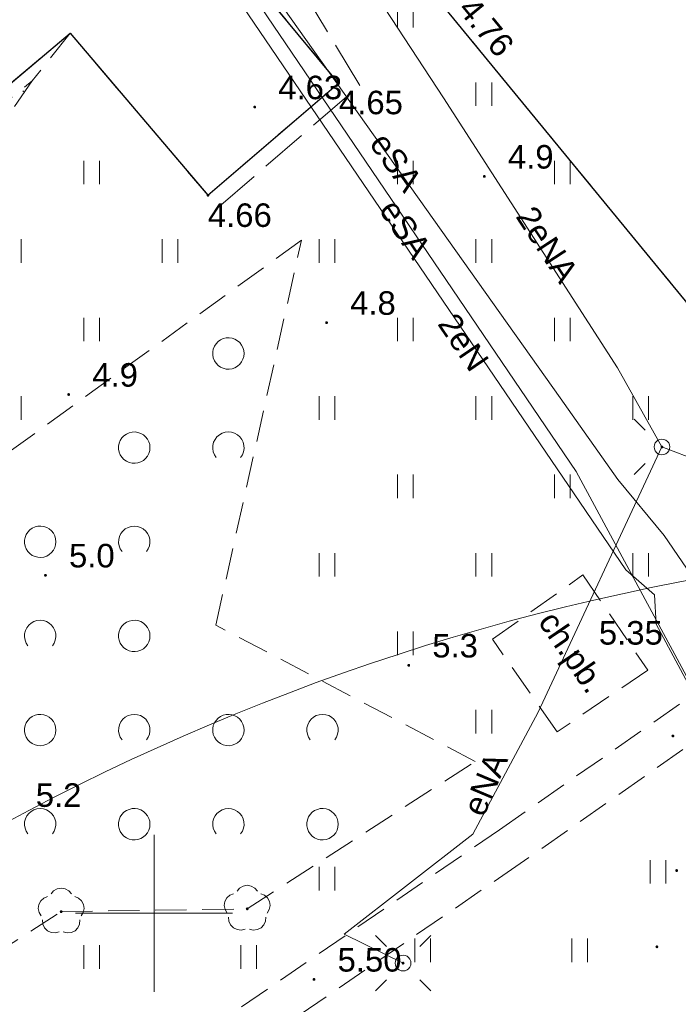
# Model space of a CAD drawing. Extents: x 5474185 to 5474933, y 5916077 to 5916824.
# Tile 178 of 256: x 5474646 to 5474667, y 5916297 to 5916328. Entities that reach past the tile are written whole.
import ezdxf
from ezdxf.enums import TextEntityAlignment as Align

# ---------------------------------------------------------------- set-up
doc = ezdxf.new("R2010")
doc.units = 0
doc.linetypes.add('PRZER2-1', pattern=[1.5, 1, -0.5])
doc.linetypes.add('PRZER3-1', pattern=[2, 1.5, -0.5])
for name, color, linetype, lineweight in [('GSLKRW', 253, 'CONTINUOUS', 25), ('GSPRDL', 253, 'CONTINUOUS', 18), ('GSPWPN', 253, 'CONTINUOUS', 13), ('GSPWPN_O', 253, 'CONTINUOUS', 13), ('GSPWPS', 253, 'CONTINUOUS', 13), ('GSPWPS_O', 253, 'CONTINUOUS', 13), ('GSSKOA', 253, 'CONTINUOUS', 18), ('GSSKOD', 253, 'CONTINUOUS', 18), ('GSSKOD_O', 253, 'CONTINUOUS', 18), ('GSSUTR', 254, 'CONTINUOUS', 18), ('GSSZAD', 254, 'CONTINUOUS', 18), ('GSSZSN', 254, 'CONTINUOUS', 18), ('GULEPR', 254, 'CONTINUOUS', 18), ('GULEPR_O', 254, 'CONTINUOUS', 18), ('GULTPR', 254, 'CONTINUOUS', 18), ('GUPELA', 254, 'CONTINUOUS', 18), ('GUPISN', 253, 'CONTINUOUS', 18), ('IS HP zasięg', 251, 'CONTINUOUS', 20), ('Ramka sekcyjna', 253, 'CONTINUOUS', 18)]:
    doc.layers.add(name, color=color, linetype=linetype, lineweight=lineweight)
doc.styles.add('Arial', font='arial.ttf')

msp = doc.modelspace()

# ---------------------------------------------------------------- hatches: boundary and pattern name
at = {"layer": 'GSPRDL'}
for points in [[(5474647.04, 5916300.005), (5474647.026094, 5916300.007202), (5474647.01355, 5916300.013594), (5474647.003594, 5916300.02355), (5474646.997202, 5916300.036094), (5474646.995, 5916300.05), (5474646.997202, 5916300.063906), (5474647.003594, 5916300.07645), (5474647.01355, 5916300.086406), (5474647.026094, 5916300.092798), (5474647.04, 5916300.095), (5474647.053906, 5916300.092798), (5474647.06645, 5916300.086406), (5474647.076406, 5916300.07645), (5474647.082798, 5916300.063906), (5474647.085, 5916300.05), (5474647.082798, 5916300.036094), (5474647.076406, 5916300.02355), (5474647.06645, 5916300.013594), (5474647.053906, 5916300.007202)], [(5474652.97, 5916300.095), (5474652.956094, 5916300.097202), (5474652.94355, 5916300.103594), (5474652.933594, 5916300.11355), (5474652.927202, 5916300.126094), (5474652.925, 5916300.14), (5474652.927202, 5916300.153906), (5474652.933594, 5916300.16645), (5474652.94355, 5916300.176406), (5474652.956094, 5916300.182798), (5474652.97, 5916300.185), (5474652.983906, 5916300.182798), (5474652.99645, 5916300.176406), (5474653.006406, 5916300.16645), (5474653.012798, 5916300.153906), (5474653.015, 5916300.14), (5474653.012798, 5916300.126094), (5474653.006406, 5916300.11355), (5474652.99645, 5916300.103594), (5474652.983906, 5916300.097202)]]:
    msp.add_hatch(color=256, dxfattribs=at).paths.add_polyline_path(points)
at = {"layer": 'GSPWPN'}
for points in [[(5474660.53, 5916323.435), (5474660.518353, 5916323.436533), (5474660.5075, 5916323.441029), (5474660.49818, 5916323.44818), (5474660.491029, 5916323.4575), (5474660.486533, 5916323.468353), (5474660.485, 5916323.48), (5474660.486533, 5916323.491647), (5474660.491029, 5916323.5025), (5474660.49818, 5916323.51182), (5474660.5075, 5916323.518971), (5474660.518353, 5916323.523467), (5474660.53, 5916323.525), (5474660.541647, 5916323.523467), (5474660.5525, 5916323.518971), (5474660.56182, 5916323.51182), (5474660.568971, 5916323.5025), (5474660.573467, 5916323.491647), (5474660.575, 5916323.48), (5474660.573467, 5916323.468353), (5474660.568971, 5916323.4575), (5474660.56182, 5916323.44818), (5474660.5525, 5916323.441029), (5474660.541647, 5916323.436533)], [(5474655.5, 5916318.775), (5474655.488353, 5916318.776533), (5474655.4775, 5916318.781029), (5474655.46818, 5916318.78818), (5474655.461029, 5916318.7975), (5474655.456533, 5916318.808353), (5474655.455, 5916318.82), (5474655.456533, 5916318.831647), (5474655.461029, 5916318.8425), (5474655.46818, 5916318.85182), (5474655.4775, 5916318.858971), (5474655.488353, 5916318.863467), (5474655.5, 5916318.865), (5474655.511647, 5916318.863467), (5474655.5225, 5916318.858971), (5474655.53182, 5916318.85182), (5474655.538971, 5916318.8425), (5474655.543467, 5916318.831647), (5474655.545, 5916318.82), (5474655.543467, 5916318.808353), (5474655.538971, 5916318.7975), (5474655.53182, 5916318.78818), (5474655.5225, 5916318.781029), (5474655.511647, 5916318.776533)], [(5474647.28, 5916316.485), (5474647.268353, 5916316.486533), (5474647.2575, 5916316.491029), (5474647.24818, 5916316.49818), (5474647.241029, 5916316.5075), (5474647.236533, 5916316.518353), (5474647.235, 5916316.53), (5474647.236533, 5916316.541647), (5474647.241029, 5916316.5525), (5474647.24818, 5916316.56182), (5474647.2575, 5916316.568971), (5474647.268353, 5916316.573467), (5474647.28, 5916316.575), (5474647.291647, 5916316.573467), (5474647.3025, 5916316.568971), (5474647.31182, 5916316.56182), (5474647.318971, 5916316.5525), (5474647.323467, 5916316.541647), (5474647.325, 5916316.53), (5474647.323467, 5916316.518353), (5474647.318971, 5916316.5075), (5474647.31182, 5916316.49818), (5474647.3025, 5916316.491029), (5474647.291647, 5916316.486533)], [(5474646.54, 5916310.725), (5474646.528353, 5916310.726533), (5474646.5175, 5916310.731029), (5474646.50818, 5916310.73818), (5474646.501029, 5916310.7475), (5474646.496533, 5916310.758353), (5474646.495, 5916310.77), (5474646.496533, 5916310.781647), (5474646.501029, 5916310.7925), (5474646.50818, 5916310.80182), (5474646.5175, 5916310.808971), (5474646.528353, 5916310.813467), (5474646.54, 5916310.815), (5474646.551647, 5916310.813467), (5474646.5625, 5916310.808971), (5474646.57182, 5916310.80182), (5474646.578971, 5916310.7925), (5474646.583467, 5916310.781647), (5474646.585, 5916310.77), (5474646.583467, 5916310.758353), (5474646.578971, 5916310.7475), (5474646.57182, 5916310.73818), (5474646.5625, 5916310.731029), (5474646.551647, 5916310.726533)], [(5474658.12, 5916307.855), (5474658.108353, 5916307.856533), (5474658.0975, 5916307.861029), (5474658.08818, 5916307.86818), (5474658.081029, 5916307.8775), (5474658.076533, 5916307.888353), (5474658.075, 5916307.9), (5474658.076533, 5916307.911647), (5474658.081029, 5916307.9225), (5474658.08818, 5916307.93182), (5474658.0975, 5916307.938971), (5474658.108353, 5916307.943467), (5474658.12, 5916307.945), (5474658.131647, 5916307.943467), (5474658.1425, 5916307.938971), (5474658.15182, 5916307.93182), (5474658.158971, 5916307.9225), (5474658.163467, 5916307.911647), (5474658.165, 5916307.9), (5474658.163467, 5916307.888353), (5474658.158971, 5916307.8775), (5474658.15182, 5916307.86818), (5474658.1425, 5916307.861029), (5474658.131647, 5916307.856533)], [(5474666.66, 5916301.315), (5474666.648353, 5916301.316533), (5474666.6375, 5916301.321029), (5474666.62818, 5916301.32818), (5474666.621029, 5916301.3375), (5474666.616533, 5916301.348353), (5474666.615, 5916301.36), (5474666.616533, 5916301.371647), (5474666.621029, 5916301.3825), (5474666.62818, 5916301.39182), (5474666.6375, 5916301.398971), (5474666.648353, 5916301.403467), (5474666.66, 5916301.405), (5474666.671647, 5916301.403467), (5474666.6825, 5916301.398971), (5474666.69182, 5916301.39182), (5474666.698971, 5916301.3825), (5474666.703467, 5916301.371647), (5474666.705, 5916301.36), (5474666.703467, 5916301.348353), (5474666.698971, 5916301.3375), (5474666.69182, 5916301.32818), (5474666.6825, 5916301.321029), (5474666.671647, 5916301.316533)], [(5474666.03, 5916298.885), (5474666.018353, 5916298.886533), (5474666.0075, 5916298.891029), (5474665.99818, 5916298.89818), (5474665.991029, 5916298.9075), (5474665.986533, 5916298.918353), (5474665.985, 5916298.93), (5474665.986533, 5916298.941647), (5474665.991029, 5916298.9525), (5474665.99818, 5916298.96182), (5474666.0075, 5916298.968971), (5474666.018353, 5916298.973467), (5474666.03, 5916298.975), (5474666.041647, 5916298.973467), (5474666.0525, 5916298.968971), (5474666.06182, 5916298.96182), (5474666.068971, 5916298.9525), (5474666.073467, 5916298.941647), (5474666.075, 5916298.93), (5474666.073467, 5916298.918353), (5474666.068971, 5916298.9075), (5474666.06182, 5916298.89818), (5474666.0525, 5916298.891029), (5474666.041647, 5916298.886533)]]:
    msp.add_hatch(color=256, dxfattribs=at).paths.add_polyline_path(points)
at = {"layer": 'GSPWPS'}
for points in [[(5474655.88, 5916326.405), (5474655.868353, 5916326.406533), (5474655.8575, 5916326.411029), (5474655.84818, 5916326.41818), (5474655.841029, 5916326.4275), (5474655.836533, 5916326.438353), (5474655.835, 5916326.45), (5474655.836533, 5916326.461647), (5474655.841029, 5916326.4725), (5474655.84818, 5916326.48182), (5474655.8575, 5916326.488971), (5474655.868353, 5916326.493467), (5474655.88, 5916326.495), (5474655.891647, 5916326.493467), (5474655.9025, 5916326.488971), (5474655.91182, 5916326.48182), (5474655.918971, 5916326.4725), (5474655.923467, 5916326.461647), (5474655.925, 5916326.45), (5474655.923467, 5916326.438353), (5474655.918971, 5916326.4275), (5474655.91182, 5916326.41818), (5474655.9025, 5916326.411029), (5474655.891647, 5916326.406533)], [(5474653.21, 5916325.645), (5474653.198353, 5916325.646533), (5474653.1875, 5916325.651029), (5474653.17818, 5916325.65818), (5474653.171029, 5916325.6675), (5474653.166533, 5916325.678353), (5474653.165, 5916325.69), (5474653.166533, 5916325.701647), (5474653.171029, 5916325.7125), (5474653.17818, 5916325.72182), (5474653.1875, 5916325.728971), (5474653.198353, 5916325.733467), (5474653.21, 5916325.735), (5474653.221647, 5916325.733467), (5474653.2325, 5916325.728971), (5474653.24182, 5916325.72182), (5474653.248971, 5916325.7125), (5474653.253467, 5916325.701647), (5474653.255, 5916325.69), (5474653.253467, 5916325.678353), (5474653.248971, 5916325.6675), (5474653.24182, 5916325.65818), (5474653.2325, 5916325.651029), (5474653.221647, 5916325.646533)], [(5474651.72, 5916322.835), (5474651.708353, 5916322.836533), (5474651.6975, 5916322.841029), (5474651.68818, 5916322.84818), (5474651.681029, 5916322.8575), (5474651.676533, 5916322.868353), (5474651.675, 5916322.88), (5474651.676533, 5916322.891647), (5474651.681029, 5916322.9025), (5474651.68818, 5916322.91182), (5474651.6975, 5916322.918971), (5474651.708353, 5916322.923467), (5474651.72, 5916322.925), (5474651.731647, 5916322.923467), (5474651.7425, 5916322.918971), (5474651.75182, 5916322.91182), (5474651.758971, 5916322.9025), (5474651.763467, 5916322.891647), (5474651.765, 5916322.88), (5474651.763467, 5916322.868353), (5474651.758971, 5916322.8575), (5474651.75182, 5916322.84818), (5474651.7425, 5916322.841029), (5474651.731647, 5916322.836533)], [(5474663.43, 5916308.265), (5474663.418353, 5916308.266533), (5474663.4075, 5916308.271029), (5474663.39818, 5916308.27818), (5474663.391029, 5916308.2875), (5474663.386533, 5916308.298353), (5474663.385, 5916308.31), (5474663.386533, 5916308.321647), (5474663.391029, 5916308.3325), (5474663.39818, 5916308.34182), (5474663.4075, 5916308.348971), (5474663.418353, 5916308.353467), (5474663.43, 5916308.355), (5474663.441647, 5916308.353467), (5474663.4525, 5916308.348971), (5474663.46182, 5916308.34182), (5474663.468971, 5916308.3325), (5474663.473467, 5916308.321647), (5474663.475, 5916308.31), (5474663.473467, 5916308.298353), (5474663.468971, 5916308.2875), (5474663.46182, 5916308.27818), (5474663.4525, 5916308.271029), (5474663.441647, 5916308.266533)], [(5474666.54, 5916305.605), (5474666.528353, 5916305.606533), (5474666.5175, 5916305.611029), (5474666.50818, 5916305.61818), (5474666.501029, 5916305.6275), (5474666.496533, 5916305.638353), (5474666.495, 5916305.65), (5474666.496533, 5916305.661647), (5474666.501029, 5916305.6725), (5474666.50818, 5916305.68182), (5474666.5175, 5916305.688971), (5474666.528353, 5916305.693467), (5474666.54, 5916305.695), (5474666.551647, 5916305.693467), (5474666.5625, 5916305.688971), (5474666.57182, 5916305.68182), (5474666.578971, 5916305.6725), (5474666.583467, 5916305.661647), (5474666.585, 5916305.65), (5474666.583467, 5916305.638353), (5474666.578971, 5916305.6275), (5474666.57182, 5916305.61818), (5474666.5625, 5916305.611029), (5474666.551647, 5916305.606533)], [(5474655.1, 5916297.845), (5474655.088353, 5916297.846533), (5474655.0775, 5916297.851029), (5474655.06818, 5916297.85818), (5474655.061029, 5916297.8675), (5474655.056533, 5916297.878353), (5474655.055, 5916297.89), (5474655.056533, 5916297.901647), (5474655.061029, 5916297.9125), (5474655.06818, 5916297.92182), (5474655.0775, 5916297.928971), (5474655.088353, 5916297.933467), (5474655.1, 5916297.935), (5474655.111647, 5916297.933467), (5474655.1225, 5916297.928971), (5474655.13182, 5916297.92182), (5474655.138971, 5916297.9125), (5474655.143467, 5916297.901647), (5474655.145, 5916297.89), (5474655.143467, 5916297.878353), (5474655.138971, 5916297.8675), (5474655.13182, 5916297.85818), (5474655.1225, 5916297.851029), (5474655.111647, 5916297.846533)]]:
    msp.add_hatch(color=256, dxfattribs=at).paths.add_polyline_path(points)
at = {"layer": 'GUPELA', "extrusion": (0, 0, -1)}
for points in [[(-5474666.192013, 5916314.815045), (-5474666.203788, 5916314.817164), (-5474666.214849, 5916314.822483), (-5474666.223417, 5916314.829862), (-5474666.230557, 5916314.840503), (-5474666.234323, 5916314.852223), (-5474666.234986, 5916314.861113), (-5474666.233117, 5916314.872881), (-5474666.228133, 5916314.883893), (-5474666.220065, 5916314.893482), (-5474666.211281, 5916314.89965), (-5474666.201881, 5916314.903403), (-5474666.188913, 5916314.904987), (-5474666.176551, 5916314.902943), (-5474666.165521, 5916314.89776), (-5474666.155236, 5916314.888574), (-5474666.148715, 5916314.877903), (-5474666.145468, 5916314.866476), (-5474666.14539, 5916314.854091), (-5474666.14813, 5916314.84351), (-5474666.153133, 5916314.834196), (-5474666.160459, 5916314.826054), (-5474666.169534, 5916314.819923), (-5474666.18018, 5916314.816084)], [(-5474657.942013, 5916298.365045), (-5474657.953788, 5916298.367164), (-5474657.964849, 5916298.372483), (-5474657.973417, 5916298.379862), (-5474657.980557, 5916298.390503), (-5474657.984323, 5916298.402223), (-5474657.984986, 5916298.411113), (-5474657.983117, 5916298.422881), (-5474657.978133, 5916298.433893), (-5474657.970065, 5916298.443482), (-5474657.961281, 5916298.44965), (-5474657.951881, 5916298.453403), (-5474657.938913, 5916298.454987), (-5474657.926551, 5916298.452943), (-5474657.915521, 5916298.44776), (-5474657.905236, 5916298.438574), (-5474657.898715, 5916298.427903), (-5474657.895468, 5916298.416476), (-5474657.89539, 5916298.404091), (-5474657.89813, 5916298.39351), (-5474657.903133, 5916298.384196), (-5474657.910459, 5916298.376054), (-5474657.919534, 5916298.369923), (-5474657.93018, 5916298.366084)]]:
    msp.add_hatch(color=256, dxfattribs=at).paths.add_polyline_path(points)

# ---------------------------------------------------------------- linework, layer by layer
at = {"layer": 'GSLKRW', "linetype": 'Continuous', "lineweight": 30}
for p, q in [((5474655.88, 5916326.45, 10.18), (5474645.95, 5916338.48, 10.18)), ((5474667.46, 5916318.88, 10.18), (5474659.16, 5916328.98, 10.18)), ((5474632.97, 5916316.03, 10.18), (5474647.33, 5916328.04, 10.18)), ((5474647.33, 5916328.04, 10.18), (5474651.72, 5916322.88, 10.18)), ((5474651.72, 5916322.88, 10.18), (5474655.88, 5916326.45, 10.18))]:
    msp.add_line(p, q, dxfattribs=at)
at = {"layer": 'GSPRDL', "elevation": 10.12, "flags": 128}
for points in [[(5474652.645723, 5916300.703333), (5474652.729447, 5916300.802679), (5474652.842044, 5916300.867494), (5474652.97, 5916300.89), (5474653.097956, 5916300.867494), (5474653.210553, 5916300.802679), (5474653.294277, 5916300.703333)], [(5474646.715723, 5916300.613333), (5474646.799447, 5916300.712679), (5474646.912044, 5916300.777494), (5474647.04, 5916300.8), (5474647.167956, 5916300.777494), (5474647.280553, 5916300.712679), (5474647.364277, 5916300.613333)], [(5474652.334031, 5916300.005674), (5474652.26542, 5916300.115999), (5474652.238571, 5916300.243115), (5474652.256708, 5916300.371763), (5474652.317652, 5916300.486501), (5474652.41409, 5916300.573559), (5474652.534445, 5916300.622485)], [(5474653.405555, 5916300.622485), (5474653.52591, 5916300.573559), (5474653.622348, 5916300.486501), (5474653.683292, 5916300.371763), (5474653.701429, 5916300.243115), (5474653.67458, 5916300.115999), (5474653.605969, 5916300.005674)], [(5474646.404031, 5916299.915674), (5474646.33542, 5916300.025999), (5474646.308571, 5916300.153115), (5474646.326708, 5916300.281763), (5474646.387652, 5916300.396501), (5474646.48409, 5916300.483559), (5474646.604445, 5916300.532485)], [(5474647.475555, 5916300.532485), (5474647.59591, 5916300.483559), (5474647.692348, 5916300.396501), (5474647.753292, 5916300.281763), (5474647.771429, 5916300.153115), (5474647.74458, 5916300.025999), (5474647.675969, 5916299.915674)], [(5474646.971227, 5916299.403649), (5474646.845099, 5916299.372488), (5474646.715908, 5916299.386234), (5474646.599161, 5916299.443237), (5474646.508871, 5916299.536655), (5474646.455875, 5916299.655275), (5474646.446535, 5916299.784859)], [(5474647.633465, 5916299.784859), (5474647.624125, 5916299.655275), (5474647.571129, 5916299.536655), (5474647.480839, 5916299.443237), (5474647.364092, 5916299.386234), (5474647.234901, 5916299.372488), (5474647.108773, 5916299.403649)], [(5474652.901227, 5916299.493649), (5474652.775099, 5916299.462488), (5474652.645908, 5916299.476234), (5474652.529161, 5916299.533237), (5474652.438871, 5916299.626655), (5474652.385875, 5916299.745275), (5474652.376535, 5916299.874859)], [(5474653.563465, 5916299.874859), (5474653.554125, 5916299.745275), (5474653.501129, 5916299.626655), (5474653.410839, 5916299.533237), (5474653.294092, 5916299.476234), (5474653.164901, 5916299.462488), (5474653.038773, 5916299.493649)]]:
    msp.add_lwpolyline(points, dxfattribs=at)
at = {"layer": 'GSSKOA', "linetype": 'PRZER3-1', "lineweight": 13}
for p, q in [((5474655.88, 5916326.45, 10.18), (5474645.95, 5916338.48, 10.18)), ((5474659.16, 5916328.98, 10.18), (5474667.46, 5916318.88, 10.18)), ((5474632.97, 5916316.03, 10.18), (5474647.33, 5916328.04, 10.18)), ((5474647.33, 5916328.04, 10.18), (5474651.72, 5916322.88, 10.18)), ((5474651.72, 5916322.88, 10.18), (5474655.88, 5916326.45, 10.18))]:
    msp.add_line(p, q, dxfattribs=at)
at = {"layer": 'GSSKOD', "linetype": 'PRZER2-1', "lineweight": 13}
for p, q in [((5474660.79, 5916308.73, 10.18), (5474663.67, 5916310.78, 10.18)), ((5474663.67, 5916310.78, 10.18), (5474665.74, 5916307.75, 10.18)), ((5474661.01, 5916302.66, 10.18), (5474670.83, 5916309.5, 10.18)), ((5474662.85, 5916305.78, 10.18), (5474660.79, 5916308.73, 10.18)), ((5474671.77, 5916308.67, 10.18), (5474661.67, 5916301.58, 10.18)), ((5474665.74, 5916307.75, 10.18), (5474662.85, 5916305.78, 10.18)), ((5474646.61, 5916292.77, 10.18), (5474661.01, 5916302.66, 10.18)), ((5474661.67, 5916301.58, 10.18), (5474647.19, 5916291.65, 10.18))]:
    msp.add_line(p, q, dxfattribs=at)
at = {"layer": 'GSSUTR', "linetype": 'PRZER2-1', "lineweight": 13}
for p, q in [((5474645.95, 5916338.48, 10.1), (5474655.88, 5916326.45, 10.1)), ((5474667.46, 5916318.88, 10.1), (5474659.16, 5916328.98, 10.1)), ((5474647.33, 5916328.04, 10.1), (5474646.12, 5916326.53, 10.1)), ((5474651.72, 5916322.88, 10.1), (5474647.33, 5916328.04, 10.1)), ((5474646.12, 5916326.53, 10.1), (5474644.08, 5916323.61, 10.1)), ((5474655.88, 5916326.45, 10.1), (5474651.72, 5916322.88, 10.1)), ((5474654.7, 5916321.45, 10.1), (5474644.51, 5916314.07, 10.1)), ((5474651.97, 5916309.18, 10.1), (5474654.7, 5916321.45, 10.1)), ((5474660.79, 5916308.73, 10.1), (5474663.67, 5916310.78, 10.1)), ((5474663.67, 5916310.78, 10.1), (5474665.74, 5916307.75, 10.1)), ((5474661.01, 5916302.66, 10.1), (5474670.83, 5916309.5, 10.1)), ((5474660.24, 5916304.84, 10.1), (5474651.97, 5916309.18, 10.1)), ((5474662.85, 5916305.78, 10.1), (5474660.79, 5916308.73, 10.1)), ((5474665.74, 5916307.75, 10.1), (5474662.85, 5916305.78, 10.1)), ((5474652.97, 5916300.14, 10.1), (5474660.24, 5916304.84, 10.1)), ((5474646.61, 5916292.77, 10.1), (5474661.01, 5916302.66, 10.1)), ((5474638.5, 5916294.57, 10.1), (5474647.04, 5916300.05, 10.1)), ((5474647.04, 5916300.05, 10.1), (5474652.97, 5916300.14, 10.1))]:
    msp.add_line(p, q, dxfattribs=at)
at = {"layer": 'GSSUTR', "elevation": 10.1, "flags": 128}
for points in [[(5474657.76334, 5916328.978109), (5474657.76334, 5916328.228109)], [(5474658.26334, 5916328.228109), (5474658.26334, 5916328.978109)], [(5474660.26334, 5916326.478109), (5474660.26334, 5916325.728109)], [(5474660.76334, 5916325.728109), (5474660.76334, 5916326.478109)], [(5474647.76334, 5916323.978109), (5474647.76334, 5916323.228109)], [(5474648.26334, 5916323.228109), (5474648.26334, 5916323.978109)], [(5474657.76334, 5916323.978109), (5474657.76334, 5916323.228109)], [(5474658.26334, 5916323.228109), (5474658.26334, 5916323.978109)], [(5474662.76334, 5916323.978109), (5474662.76334, 5916323.228109)], [(5474663.26334, 5916323.228109), (5474663.26334, 5916323.978109)], [(5474645.76334, 5916320.728109), (5474645.76334, 5916321.478109)], [(5474650.26334, 5916321.478109), (5474650.26334, 5916320.728109)], [(5474650.76334, 5916320.728109), (5474650.76334, 5916321.478109)], [(5474655.26334, 5916321.478109), (5474655.26334, 5916320.728109)], [(5474655.76334, 5916320.728109), (5474655.76334, 5916321.478109)], [(5474660.26334, 5916321.478109), (5474660.26334, 5916320.728109)], [(5474660.76334, 5916320.728109), (5474660.76334, 5916321.478109)], [(5474647.76334, 5916318.978109), (5474647.76334, 5916318.228109)], [(5474648.26334, 5916318.228109), (5474648.26334, 5916318.978109)], [(5474657.76334, 5916318.978109), (5474657.76334, 5916318.228109)], [(5474658.26334, 5916318.228109), (5474658.26334, 5916318.978109)], [(5474662.76334, 5916318.978109), (5474662.76334, 5916318.228109)], [(5474663.26334, 5916318.228109), (5474663.26334, 5916318.978109)], [(5474645.76334, 5916315.728109), (5474645.76334, 5916316.478109)], [(5474655.26334, 5916316.478109), (5474655.26334, 5916315.728109)], [(5474655.76334, 5916315.728109), (5474655.76334, 5916316.478109)], [(5474660.26334, 5916316.478109), (5474660.26334, 5916315.728109)], [(5474660.76334, 5916315.728109), (5474660.76334, 5916316.478109)], [(5474665.26334, 5916316.478109), (5474665.26334, 5916315.728109)], [(5474665.76334, 5916315.728109), (5474665.76334, 5916316.478109)], [(5474657.76334, 5916313.978109), (5474657.76334, 5916313.228109)], [(5474658.26334, 5916313.228109), (5474658.26334, 5916313.978109)], [(5474662.76334, 5916313.978109), (5474662.76334, 5916313.228109)], [(5474663.26334, 5916313.228109), (5474663.26334, 5916313.978109)], [(5474655.26334, 5916311.478109), (5474655.26334, 5916310.728109)], [(5474655.76334, 5916310.728109), (5474655.76334, 5916311.478109)], [(5474660.26334, 5916311.478109), (5474660.26334, 5916310.728109)], [(5474660.76334, 5916310.728109), (5474660.76334, 5916311.478109)], [(5474665.26334, 5916311.478109), (5474665.26334, 5916310.728109)], [(5474665.76334, 5916310.728109), (5474665.76334, 5916311.478109)], [(5474657.76334, 5916308.978109), (5474657.76334, 5916308.228109)], [(5474658.26334, 5916308.228109), (5474658.26334, 5916308.978109)], [(5474660.26334, 5916306.478109), (5474660.26334, 5916305.728109)], [(5474660.76334, 5916305.728109), (5474660.76334, 5916306.478109)], [(5474665.81834, 5916301.695054), (5474665.81834, 5916300.945054)], [(5474666.31834, 5916300.945054), (5474666.31834, 5916301.695054)], [(5474655.26334, 5916301.478109), (5474655.26334, 5916300.728109)], [(5474655.76334, 5916300.728109), (5474655.76334, 5916301.478109)], [(5474658.31834, 5916299.195054), (5474658.31834, 5916298.445054)], [(5474658.81834, 5916298.445054), (5474658.81834, 5916299.195054)], [(5474663.31834, 5916299.195054), (5474663.31834, 5916298.445054)], [(5474663.81834, 5916298.445054), (5474663.81834, 5916299.195054)], [(5474647.76334, 5916298.978109), (5474647.76334, 5916298.228109)], [(5474648.26334, 5916298.228109), (5474648.26334, 5916298.978109)], [(5474652.76334, 5916298.978109), (5474652.76334, 5916298.228109)], [(5474653.26334, 5916298.228109), (5474653.26334, 5916298.978109)]]:
    msp.add_lwpolyline(points, dxfattribs=at)
at = {"layer": 'GSSZAD', "linetype": 'PRZER2-1', "lineweight": 13}
for p, q in [((5474654.7, 5916321.45, 10.1), (5474644.51, 5916314.07, 10.1)), ((5474651.97, 5916309.18, 10.1), (5474654.7, 5916321.45, 10.1)), ((5474660.24, 5916304.84, 10.1), (5474651.97, 5916309.18, 10.1)), ((5474652.97, 5916300.14, 10.1), (5474660.24, 5916304.84, 10.1)), ((5474638.5, 5916294.57, 10.1), (5474647.04, 5916300.05, 10.1)), ((5474647.04, 5916300.05, 10.1), (5474652.97, 5916300.14, 10.1))]:
    msp.add_line(p, q, dxfattribs=at)
at = {"layer": 'GSSZAD', "elevation": 10.1, "flags": 128}
for points in [[(5474652.87, 5916317.837583), (5474652.860964, 5916317.932209), (5474652.834184, 5916318.023414), (5474652.790627, 5916318.107903), (5474652.731867, 5916318.182623), (5474652.660028, 5916318.244871), (5474652.577708, 5916318.292399), (5474652.487879, 5916318.323489), (5474652.393791, 5916318.337017), (5474652.298843, 5916318.332494), (5474652.206466, 5916318.310083), (5474652.12, 5916318.270596), (5474652.04257, 5916318.215458), (5474651.976973, 5916318.146662), (5474651.925582, 5916318.066696), (5474651.890254, 5916317.978449), (5474651.872264, 5916317.885111), (5474651.872264, 5916317.790055), (5474651.890254, 5916317.696717), (5474651.925582, 5916317.60847), (5474651.976973, 5916317.528504), (5474652.04257, 5916317.459708), (5474652.12, 5916317.40457), (5474652.206466, 5916317.365083), (5474652.298843, 5916317.342672), (5474652.393791, 5916317.338149), (5474652.487879, 5916317.351677), (5474652.577708, 5916317.382767), (5474652.660028, 5916317.430295), (5474652.731867, 5916317.492543), (5474652.790627, 5916317.567263), (5474652.834184, 5916317.651752), (5474652.860964, 5916317.742957), (5474652.87, 5916317.837583)], [(5474649.87, 5916314.837583), (5474649.860964, 5916314.932209), (5474649.834184, 5916315.023414), (5474649.790627, 5916315.107903), (5474649.731867, 5916315.182623), (5474649.660028, 5916315.244871), (5474649.577708, 5916315.292399), (5474649.487879, 5916315.323489), (5474649.393791, 5916315.337017), (5474649.298843, 5916315.332494), (5474649.206466, 5916315.310083), (5474649.12, 5916315.270596), (5474649.04257, 5916315.215458), (5474648.976973, 5916315.146662), (5474648.925582, 5916315.066696), (5474648.890254, 5916314.978449), (5474648.872264, 5916314.885111), (5474648.872264, 5916314.790055), (5474648.890254, 5916314.696717), (5474648.925582, 5916314.60847), (5474648.976973, 5916314.528504), (5474649.04257, 5916314.459708), (5474649.12, 5916314.40457), (5474649.206466, 5916314.365083), (5474649.298843, 5916314.342672), (5474649.393791, 5916314.338149), (5474649.487879, 5916314.351677), (5474649.577708, 5916314.382767), (5474649.660028, 5916314.430295), (5474649.731867, 5916314.492543), (5474649.790627, 5916314.567263), (5474649.834184, 5916314.651752), (5474649.860964, 5916314.742957), (5474649.87, 5916314.837583)], [(5474646.87, 5916311.837583), (5474646.860964, 5916311.932209), (5474646.834184, 5916312.023414), (5474646.790627, 5916312.107903), (5474646.731867, 5916312.182623), (5474646.660028, 5916312.244871), (5474646.577708, 5916312.292399), (5474646.487879, 5916312.323489), (5474646.393791, 5916312.337017), (5474646.298843, 5916312.332494), (5474646.206466, 5916312.310083), (5474646.12, 5916312.270596), (5474646.04257, 5916312.215458), (5474645.976973, 5916312.146662), (5474645.925582, 5916312.066696), (5474645.890254, 5916311.978449), (5474645.872264, 5916311.885111), (5474645.872264, 5916311.790055), (5474645.890254, 5916311.696717), (5474645.925582, 5916311.60847), (5474645.976973, 5916311.528504), (5474646.04257, 5916311.459708), (5474646.12, 5916311.40457), (5474646.206466, 5916311.365083), (5474646.298843, 5916311.342672), (5474646.393791, 5916311.338149), (5474646.487879, 5916311.351677), (5474646.577708, 5916311.382767), (5474646.660028, 5916311.430295), (5474646.731867, 5916311.492543), (5474646.790627, 5916311.567263), (5474646.834184, 5916311.651752), (5474646.860964, 5916311.742957), (5474646.87, 5916311.837583)], [(5474649.87, 5916308.837583), (5474649.860964, 5916308.932209), (5474649.834184, 5916309.023414), (5474649.790627, 5916309.107903), (5474649.731867, 5916309.182623), (5474649.660028, 5916309.244871), (5474649.577708, 5916309.292399), (5474649.487879, 5916309.323489), (5474649.393791, 5916309.337017), (5474649.298843, 5916309.332494), (5474649.206466, 5916309.310083), (5474649.12, 5916309.270596), (5474649.04257, 5916309.215458), (5474648.976973, 5916309.146662), (5474648.925582, 5916309.066696), (5474648.890254, 5916308.978449), (5474648.872264, 5916308.885111), (5474648.872264, 5916308.790055), (5474648.890254, 5916308.696717), (5474648.925582, 5916308.60847), (5474648.976973, 5916308.528504), (5474649.04257, 5916308.459708), (5474649.12, 5916308.40457), (5474649.206466, 5916308.365083), (5474649.298843, 5916308.342672), (5474649.393791, 5916308.338149), (5474649.487879, 5916308.351677), (5474649.577708, 5916308.382767), (5474649.660028, 5916308.430295), (5474649.731867, 5916308.492543), (5474649.790627, 5916308.567263), (5474649.834184, 5916308.651752), (5474649.860964, 5916308.742957), (5474649.87, 5916308.837583)], [(5474646.87, 5916305.837583), (5474646.860964, 5916305.932209), (5474646.834184, 5916306.023414), (5474646.790627, 5916306.107903), (5474646.731867, 5916306.182623), (5474646.660028, 5916306.244871), (5474646.577708, 5916306.292399), (5474646.487879, 5916306.323489), (5474646.393791, 5916306.337017), (5474646.298843, 5916306.332494), (5474646.206466, 5916306.310083), (5474646.12, 5916306.270596), (5474646.04257, 5916306.215458), (5474645.976973, 5916306.146662), (5474645.925582, 5916306.066696), (5474645.890254, 5916305.978449), (5474645.872264, 5916305.885111), (5474645.872264, 5916305.790055), (5474645.890254, 5916305.696717), (5474645.925582, 5916305.60847), (5474645.976973, 5916305.528504), (5474646.04257, 5916305.459708), (5474646.12, 5916305.40457), (5474646.206466, 5916305.365083), (5474646.298843, 5916305.342672), (5474646.393791, 5916305.338149), (5474646.487879, 5916305.351677), (5474646.577708, 5916305.382767), (5474646.660028, 5916305.430295), (5474646.731867, 5916305.492543), (5474646.790627, 5916305.567263), (5474646.834184, 5916305.651752), (5474646.860964, 5916305.742957), (5474646.87, 5916305.837583)], [(5474652.87, 5916305.837583), (5474652.860964, 5916305.932209), (5474652.834184, 5916306.023414), (5474652.790627, 5916306.107903), (5474652.731867, 5916306.182623), (5474652.660028, 5916306.244871), (5474652.577708, 5916306.292399), (5474652.487879, 5916306.323489), (5474652.393791, 5916306.337017), (5474652.298843, 5916306.332494), (5474652.206466, 5916306.310083), (5474652.12, 5916306.270596), (5474652.04257, 5916306.215458), (5474651.976973, 5916306.146662), (5474651.925582, 5916306.066696), (5474651.890254, 5916305.978449), (5474651.872264, 5916305.885111), (5474651.872264, 5916305.790055), (5474651.890254, 5916305.696717), (5474651.925582, 5916305.60847), (5474651.976973, 5916305.528504), (5474652.04257, 5916305.459708), (5474652.12, 5916305.40457), (5474652.206466, 5916305.365083), (5474652.298843, 5916305.342672), (5474652.393791, 5916305.338149), (5474652.487879, 5916305.351677), (5474652.577708, 5916305.382767), (5474652.660028, 5916305.430295), (5474652.731867, 5916305.492543), (5474652.790627, 5916305.567263), (5474652.834184, 5916305.651752), (5474652.860964, 5916305.742957), (5474652.87, 5916305.837583)], [(5474649.87, 5916302.837583), (5474649.860964, 5916302.932209), (5474649.834184, 5916303.023414), (5474649.790627, 5916303.107903), (5474649.731867, 5916303.182623), (5474649.660028, 5916303.244871), (5474649.577708, 5916303.292399), (5474649.487879, 5916303.323489), (5474649.393791, 5916303.337017), (5474649.298843, 5916303.332494), (5474649.206466, 5916303.310083), (5474649.12, 5916303.270596), (5474649.04257, 5916303.215458), (5474648.976973, 5916303.146662), (5474648.925582, 5916303.066696), (5474648.890254, 5916302.978449), (5474648.872264, 5916302.885111), (5474648.872264, 5916302.790055), (5474648.890254, 5916302.696717), (5474648.925582, 5916302.60847), (5474648.976973, 5916302.528504), (5474649.04257, 5916302.459708), (5474649.12, 5916302.40457), (5474649.206466, 5916302.365083), (5474649.298843, 5916302.342672), (5474649.393791, 5916302.338149), (5474649.487879, 5916302.351677), (5474649.577708, 5916302.382767), (5474649.660028, 5916302.430295), (5474649.731867, 5916302.492543), (5474649.790627, 5916302.567263), (5474649.834184, 5916302.651752), (5474649.860964, 5916302.742957), (5474649.87, 5916302.837583)], [(5474655.87, 5916302.837583), (5474655.860964, 5916302.932209), (5474655.834184, 5916303.023414), (5474655.790627, 5916303.107903), (5474655.731867, 5916303.182623), (5474655.660028, 5916303.244871), (5474655.577708, 5916303.292399), (5474655.487879, 5916303.323489), (5474655.393791, 5916303.337017), (5474655.298843, 5916303.332494), (5474655.206466, 5916303.310083), (5474655.12, 5916303.270596), (5474655.04257, 5916303.215458), (5474654.976973, 5916303.146662), (5474654.925582, 5916303.066696), (5474654.890254, 5916302.978449), (5474654.872264, 5916302.885111), (5474654.872264, 5916302.790055), (5474654.890254, 5916302.696717), (5474654.925582, 5916302.60847), (5474654.976973, 5916302.528504), (5474655.04257, 5916302.459708), (5474655.12, 5916302.40457), (5474655.206466, 5916302.365083), (5474655.298843, 5916302.342672), (5474655.393791, 5916302.338149), (5474655.487879, 5916302.351677), (5474655.577708, 5916302.382767), (5474655.660028, 5916302.430295), (5474655.731867, 5916302.492543), (5474655.790627, 5916302.567263), (5474655.834184, 5916302.651752), (5474655.860964, 5916302.742957), (5474655.87, 5916302.837583)]]:
    msp.add_lwpolyline(points, close=True, dxfattribs=at)
for points in [[(5474651.979688, 5916314.525083), (5474651.924433, 5916314.610714), (5474651.887688, 5916314.705769), (5474651.87098, 5916314.806301), (5474651.875002, 5916314.908132), (5474651.899588, 5916315.007032), (5474651.943717, 5916315.098893), (5474652.005554, 5916315.179898), (5474652.082532, 5916315.246682), (5474652.171452, 5916315.296472), (5474652.26862, 5916315.327197), (5474652.37, 5916315.337583), (5474652.47138, 5916315.327197), (5474652.568548, 5916315.296472), (5474652.657468, 5916315.246682), (5474652.734446, 5916315.179898), (5474652.796283, 5916315.098893), (5474652.840412, 5916315.007032), (5474652.864998, 5916314.908132), (5474652.86902, 5916314.806301), (5474652.852312, 5916314.705769), (5474652.815567, 5916314.610714), (5474652.760312, 5916314.525083)], [(5474648.979688, 5916311.525083), (5474648.924433, 5916311.610714), (5474648.887688, 5916311.705769), (5474648.87098, 5916311.806301), (5474648.875002, 5916311.908132), (5474648.899588, 5916312.007032), (5474648.943717, 5916312.098893), (5474649.005554, 5916312.179898), (5474649.082532, 5916312.246682), (5474649.171452, 5916312.296472), (5474649.26862, 5916312.327197), (5474649.37, 5916312.337583), (5474649.47138, 5916312.327197), (5474649.568548, 5916312.296472), (5474649.657468, 5916312.246682), (5474649.734446, 5916312.179898), (5474649.796283, 5916312.098893), (5474649.840412, 5916312.007032), (5474649.864998, 5916311.908132), (5474649.86902, 5916311.806301), (5474649.852312, 5916311.705769), (5474649.815567, 5916311.610714), (5474649.760312, 5916311.525083)], [(5474645.979688, 5916308.525083), (5474645.924433, 5916308.610714), (5474645.887688, 5916308.705769), (5474645.87098, 5916308.806301), (5474645.875002, 5916308.908132), (5474645.899588, 5916309.007032), (5474645.943717, 5916309.098893), (5474646.005554, 5916309.179898), (5474646.082532, 5916309.246682), (5474646.171452, 5916309.296472), (5474646.26862, 5916309.327197), (5474646.37, 5916309.337583), (5474646.47138, 5916309.327197), (5474646.568548, 5916309.296472), (5474646.657468, 5916309.246682), (5474646.734446, 5916309.179898), (5474646.796283, 5916309.098893), (5474646.840412, 5916309.007032), (5474646.864998, 5916308.908132), (5474646.86902, 5916308.806301), (5474646.852312, 5916308.705769), (5474646.815567, 5916308.610714), (5474646.760312, 5916308.525083)], [(5474648.979688, 5916305.525083), (5474648.924433, 5916305.610714), (5474648.887688, 5916305.705769), (5474648.87098, 5916305.806301), (5474648.875002, 5916305.908132), (5474648.899588, 5916306.007032), (5474648.943717, 5916306.098893), (5474649.005554, 5916306.179898), (5474649.082532, 5916306.246682), (5474649.171452, 5916306.296472), (5474649.26862, 5916306.327197), (5474649.37, 5916306.337583), (5474649.47138, 5916306.327197), (5474649.568548, 5916306.296472), (5474649.657468, 5916306.246682), (5474649.734446, 5916306.179898), (5474649.796283, 5916306.098893), (5474649.840412, 5916306.007032), (5474649.864998, 5916305.908132), (5474649.86902, 5916305.806301), (5474649.852312, 5916305.705769), (5474649.815567, 5916305.610714), (5474649.760312, 5916305.525083)], [(5474654.979688, 5916305.525083), (5474654.924433, 5916305.610714), (5474654.887688, 5916305.705769), (5474654.87098, 5916305.806301), (5474654.875002, 5916305.908132), (5474654.899588, 5916306.007032), (5474654.943717, 5916306.098893), (5474655.005554, 5916306.179898), (5474655.082532, 5916306.246682), (5474655.171452, 5916306.296472), (5474655.26862, 5916306.327197), (5474655.37, 5916306.337583), (5474655.47138, 5916306.327197), (5474655.568548, 5916306.296472), (5474655.657468, 5916306.246682), (5474655.734446, 5916306.179898), (5474655.796283, 5916306.098893), (5474655.840412, 5916306.007032), (5474655.864998, 5916305.908132), (5474655.86902, 5916305.806301), (5474655.852312, 5916305.705769), (5474655.815567, 5916305.610714), (5474655.760312, 5916305.525083)], [(5474645.979688, 5916302.525083), (5474645.924433, 5916302.610714), (5474645.887688, 5916302.705769), (5474645.87098, 5916302.806301), (5474645.875002, 5916302.908132), (5474645.899588, 5916303.007032), (5474645.943717, 5916303.098893), (5474646.005554, 5916303.179898), (5474646.082532, 5916303.246682), (5474646.171452, 5916303.296472), (5474646.26862, 5916303.327197), (5474646.37, 5916303.337583), (5474646.47138, 5916303.327197), (5474646.568548, 5916303.296472), (5474646.657468, 5916303.246682), (5474646.734446, 5916303.179898), (5474646.796283, 5916303.098893), (5474646.840412, 5916303.007032), (5474646.864998, 5916302.908132), (5474646.86902, 5916302.806301), (5474646.852312, 5916302.705769), (5474646.815567, 5916302.610714), (5474646.760312, 5916302.525083)], [(5474651.979688, 5916302.525083), (5474651.924433, 5916302.610714), (5474651.887688, 5916302.705769), (5474651.87098, 5916302.806301), (5474651.875002, 5916302.908132), (5474651.899588, 5916303.007032), (5474651.943717, 5916303.098893), (5474652.005554, 5916303.179898), (5474652.082532, 5916303.246682), (5474652.171452, 5916303.296472), (5474652.26862, 5916303.327197), (5474652.37, 5916303.337583), (5474652.47138, 5916303.327197), (5474652.568548, 5916303.296472), (5474652.657468, 5916303.246682), (5474652.734446, 5916303.179898), (5474652.796283, 5916303.098893), (5474652.840412, 5916303.007032), (5474652.864998, 5916302.908132), (5474652.86902, 5916302.806301), (5474652.852312, 5916302.705769), (5474652.815567, 5916302.610714), (5474652.760312, 5916302.525083)]]:
    msp.add_lwpolyline(points, dxfattribs=at)
at = {"layer": 'GSSZSN', "linetype": 'PRZER2-1', "lineweight": 13}
for p, q in [((5474643.54, 5916324.44, 10.06), (5474646.12, 5916326.53, 10.06)), ((5474646.12, 5916326.53, 10.06), (5474644.08, 5916323.61, 10.06))]:
    msp.add_line(p, q, dxfattribs=at)
at = {"layer": 'GSSZSN', "linetype": 'Continuous', "lineweight": 18, "elevation": 10.06, "flags": 128}
msp.add_lwpolyline([(5474645.867911, 5916326.169167), (5474645.816005, 5916326.20543)], dxfattribs=at)
at = {"layer": 'GULEPR', "linetype": 'Continuous', "lineweight": 13}
for p, q in [((5474659.23, 5916325.98, 10.14), (5474653.12, 5916335.33, 10.14)), ((5474649.43, 5916334.74, 10.14), (5474663.46, 5916314.08, 10.14)), ((5474649.59, 5916333.67, 10.14), (5474665.04, 5916310.94, 10.14)), ((5474652.35, 5916331.36, 10.14), (5474662.95, 5916316.42, 10.14)), ((5474664.77, 5916317.38, 10.14), (5474659.23, 5916325.98, 10.14)), ((5474666.19, 5916314.86, 10.14), (5474664.77, 5916317.38, 10.14)), ((5474662.95, 5916316.42, 10.14), (5474664.79, 5916313.82, 10.14)), ((5474662.25, 5916306.41, 10.14), (5474666.19, 5916314.86, 10.14)), ((5474666.19, 5916314.86, 10.14), (5474669.33, 5916313.67, 10.14)), ((5474663.46, 5916314.08, 10.14), (5474667.9, 5916305.82, 10.14)), ((5474664.79, 5916313.82, 10.14), (5474666.26, 5916312.04, 10.14)), ((5474666.26, 5916312.04, 10.14), (5474668.37, 5916308.94, 10.14)), ((5474665.04, 5916310.94, 10.14), (5474665.95, 5916310.15, 10.14)), ((5474665.95, 5916310.15, 10.14), (5474666.01, 5916309.21, 10.14)), ((5474666.01, 5916309.21, 10.14), (5474668.05, 5916305.39, 10.14)), ((5474660.16, 5916302.52, 10.14), (5474662.25, 5916306.41, 10.14)), ((5474656.06, 5916299.33, 10.14), (5474660.16, 5916302.52, 10.14)), ((5474657.94, 5916298.41, 10.14), (5474656.06, 5916299.33, 10.14))]:
    msp.add_line(p, q, dxfattribs=at)
at = {"layer": 'GULTPR', "linetype": 'PRZER3-1', "lineweight": 13}
for p, q in [((5474656.56, 5916326.38, 10.14), (5474648.32, 5916340.05, 10.14)), ((5474652.05, 5916322.5, 10.14), (5474656.56, 5916326.38, 10.14))]:
    msp.add_line(p, q, dxfattribs=at)
at = {"layer": 'GUPELA', "elevation": 10.15, "flags": 128}
for points in [[(5474665.306117, 5916315.743883), (5474665.65967, 5916315.39033)], [(5474665.306117, 5916313.976117), (5474665.65967, 5916314.32967)], [(5474657.056117, 5916299.293883), (5474657.40967, 5916298.94033)], [(5474658.823883, 5916299.293883), (5474658.47033, 5916298.94033)], [(5474657.056117, 5916297.526117), (5474657.40967, 5916297.87967)], [(5474658.823883, 5916297.526117), (5474658.47033, 5916297.87967)]]:
    msp.add_lwpolyline(points, dxfattribs=at)
at = {"layer": 'GUPELA', "elevation": 10.16, "flags": 128}
for points in [[(5474666.19, 5916315.11), (5474666.254705, 5916315.101481), (5474666.315, 5916315.076506), (5474666.366777, 5916315.036777), (5474666.406506, 5916314.985), (5474666.431481, 5916314.924705), (5474666.44, 5916314.86), (5474666.431481, 5916314.795295), (5474666.406506, 5916314.735), (5474666.366777, 5916314.683223), (5474666.315, 5916314.643494), (5474666.254705, 5916314.618519), (5474666.19, 5916314.61), (5474666.125295, 5916314.618519), (5474666.065, 5916314.643494), (5474666.013223, 5916314.683223), (5474665.973494, 5916314.735), (5474665.948519, 5916314.795295), (5474665.94, 5916314.86), (5474665.948519, 5916314.924705), (5474665.973494, 5916314.985), (5474666.013223, 5916315.036777), (5474666.065, 5916315.076506), (5474666.125295, 5916315.101481), (5474666.19, 5916315.11)], [(5474657.94, 5916298.66), (5474658.004705, 5916298.651481), (5474658.065, 5916298.626506), (5474658.116777, 5916298.586777), (5474658.156506, 5916298.535), (5474658.181481, 5916298.474705), (5474658.19, 5916298.41), (5474658.181481, 5916298.345295), (5474658.156506, 5916298.285), (5474658.116777, 5916298.233223), (5474658.065, 5916298.193494), (5474658.004705, 5916298.168519), (5474657.94, 5916298.16), (5474657.875295, 5916298.168519), (5474657.815, 5916298.193494), (5474657.763223, 5916298.233223), (5474657.723494, 5916298.285), (5474657.698519, 5916298.345295), (5474657.69, 5916298.41), (5474657.698519, 5916298.474705), (5474657.723494, 5916298.535), (5474657.763223, 5916298.586777), (5474657.815, 5916298.626506), (5474657.875295, 5916298.651481), (5474657.94, 5916298.66)]]:
    msp.add_lwpolyline(points, close=True, dxfattribs=at)
at = {"layer": 'GUPISN', "elevation": 10.16, "flags": 128}
msp.add_lwpolyline([(5474657.94, 5916298.66), (5474658.004705, 5916298.651481), (5474658.065, 5916298.626506), (5474658.116777, 5916298.586777), (5474658.156506, 5916298.535), (5474658.181481, 5916298.474705), (5474658.19, 5916298.41), (5474658.181481, 5916298.345295), (5474658.156506, 5916298.285), (5474658.116777, 5916298.233223), (5474658.065, 5916298.193494), (5474658.004705, 5916298.168519), (5474657.94, 5916298.16), (5474657.875295, 5916298.168519), (5474657.815, 5916298.193494), (5474657.763223, 5916298.233223), (5474657.723494, 5916298.285), (5474657.698519, 5916298.345295), (5474657.69, 5916298.41), (5474657.698519, 5916298.474705), (5474657.723494, 5916298.535), (5474657.763223, 5916298.586777), (5474657.815, 5916298.626506), (5474657.875295, 5916298.651481), (5474657.94, 5916298.66)], close=True, dxfattribs=at)
at = {"layer": 'IS HP zasięg', "lineweight": 15, "ltscale": 0.7}
for centre in [(5474657.383907, 5916363.309527, 10.18), (5474680.96, 5916236.9), (5474680.96, 5916236.9)]:
    msp.add_circle(centre, 75, dxfattribs=at)
at = {"layer": 'IS HP zasięg', "lineweight": 20, "ltscale": 0.7}
msp.add_circle((5474618.317819, 5916309.855134, 10.16), 75, dxfattribs=at)
at = {"layer": 'Ramka sekcyjna', "linetype": 'Continuous', "lineweight": 18, "elevation": 100, "flags": 128}
for points in [[(5474650, 5916297.5), (5474650, 5916302.5)], [(5474652.5, 5916300), (5474647.5, 5916300)]]:
    msp.add_lwpolyline(points, dxfattribs=at)

# ---------------------------------------------------------------- texts
at = {"layer": 'GSPWPN_O', "linetype": 'Continuous', "lineweight": 0, "style": 'Arial'}
for s, p in [('4.9', (5474661.28, 5916323.73, 10.8)), ('4.8', (5474656.25, 5916319.07, 10.8)), ('4.9', (5474648.03, 5916316.78, 10.8)), ('5.0', (5474647.29, 5916311.02, 10.8)), ('5.3', (5474658.87, 5916308.15, 10.8)), ('5.2', (5474646.23, 5916303.39, 10.8))]:
    msp.add_text(s, height=0.75, dxfattribs=at).set_placement(p)
at = {"layer": 'GSPWPS_O', "linetype": 'Continuous', "lineweight": 0, "style": 'Arial'}
msp.add_text('4.76', height=0.75, rotation=309.3895, dxfattribs=at).set_placement((5474659.658148, 5916328.793457, 10.8))
for s, p in [('4.63', (5474653.96, 5916325.94, 10.8)), ('4.65', (5474655.895369, 5916325.461622, 10.8)), ('4.66', (5474651.71438, 5916321.870633, 10.8)), ('5.35', (5474664.18, 5916308.56, 10.8)), ('5.50', (5474655.85, 5916298.14, 10.8))]:
    msp.add_text(s, height=0.75, dxfattribs=at).set_placement(p)
at = {"layer": 'GSSKOD_O', "linetype": 'Continuous', "lineweight": 0, "style": 'Arial'}
msp.add_text('ch.pb.', height=0.75, rotation=304.339651, dxfattribs=at).set_placement((5474663.022673, 5916308.111754, 10.8), align=Align.CENTER)
at = {"layer": 'GULEPR_O', "linetype": 'Continuous', "lineweight": 0, "style": 'Arial'}
for s, rotation, p in [('eSA', 305.355881, (5474657.410647, 5916323.720178, 10.8)), ('eSA', 304.180037, (5474657.700999, 5916321.594918, 10.8)), ('2eNA', 303.152694, (5474662.225258, 5916321.108432, 10.8)), ('2eN', 304.204666, (5474659.55634, 5916317.986581, 10.8)), ('eNA', 67.138345, (5474660.903487, 5916303.970659, 10.8))]:
    msp.add_text(s, height=0.75, rotation=rotation, dxfattribs=at).set_placement(p, align=Align.CENTER)

doc.saveas('drawing.dxf')
